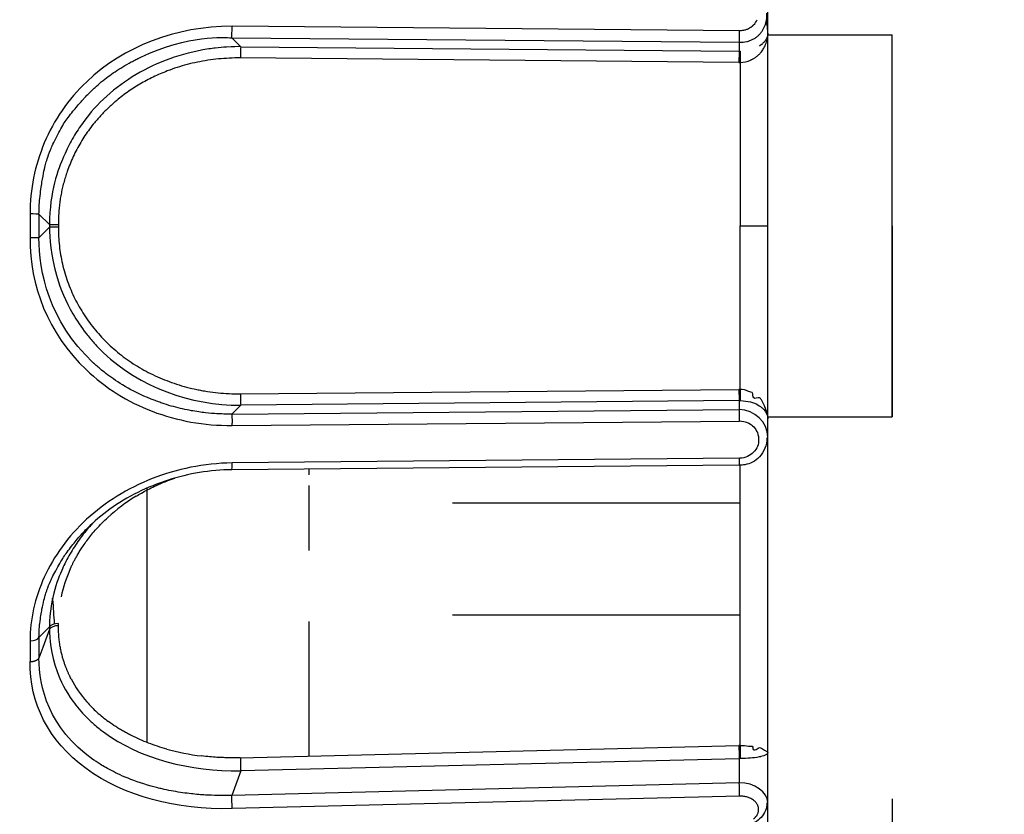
# Model space of a CAD drawing. Extents: x 0 to 283, y 0 to 196.
# Tile 9 of 30: x 141.49 to 146.64, y 112.03 to 116.19. Entities that reach past the tile are written whole.
import ezdxf

# ---------------------------------------------------------------- set-up
doc = ezdxf.new("R2010")
doc.units = 0
doc.layers.get('DEFPOINTS').update_dxf_attribs({"linetype": 'CONTINUOUS'})
for name, color, linetype in [('DIM', 7, 'CONTINUOUS'), ('TANGENT EDGES', 7, 'CONTINUOUS'), ('VISIBLE', 255, 'CONTINUOUS')]:
    doc.layers.add(name, color=color, linetype=linetype)
doc.styles.add('SANSSERIF', font='sanss___.ttf')
doc.dimstyles.new('ISO-25$0', dxfattribs={"dimtxt": 2.5, "dimasz": 2.5, "dimexe": 1.25, "dimexo": 1, "dimgap": 0.6, "dimtad": 1, "dimdec": 1, "dimzin": 9, "dimdsep": 46, "dimtxsty": 'SANSSERIF', "dimcen": 0.75, "dimadec": 1, "dimazin": 0, "dimtfac": 1, "dimtdec": 1, "dimtmove": 0, "dimatfit": 3, "dimfxl": 1, "dimarcsym": 0})

# ---------------------------------------------------------------- blocks, each defined once
blk = doc.blocks.new('*D10')
at = {"layer": 'DEFPOINTS', "color": 0, "transparency": 16777216}
for p in [(146.0551, 114.1131), (134.5551, 94.2131), (134.5551, 73.9152)]:
    blk.add_point(p, dxfattribs=at)
at = {"layer": 'DIM', "color": 0, "lineweight": -2, "transparency": 16777216}
for p, q in [((146.0551, 112.1131), (146.0551, 71.4152)), ((134.5551, 92.2131), (134.5551, 71.4152)), ((129.5551, 73.9152), (124.5551, 73.9152)), ((146.0551, 73.9152), (134.5551, 73.9152)), ((151.0551, 73.9152), (156.0551, 73.9152))]:
    blk.add_line(p, q, dxfattribs=at)
at = {"layer": 'DIM', "color": 0, "transparency": 16777216}
for points in [[(129.5551, 74.7485), (129.5551, 73.0819), (134.5551, 73.9152)], [(151.0551, 74.7485), (151.0551, 73.0819), (146.0551, 73.9152)]]:
    blk.add_solid(points, dxfattribs=at)
at = {"layer": 'DIM', "color": 0, "transparency": 16777216, "insert": (140.3051, 77.6941), "char_height": 5, "attachment_point": 5, "style": 'SANSSERIF'}
blk.add_mtext('23', dxfattribs=at)

msp = doc.modelspace()

# ---------------------------------------------------------------- linework, layer by layer
at = {"layer": 'DIM'}
for p, q in [((146.0551, 114.1131), (146.0551, 116.1131)), ((146.0551, 115.1131), (146.0551, 114.1131))]:
    msp.add_line(p, q, dxfattribs=at)
at = {"layer": 'TANGENT EDGES'}
for p, q in [((145.2568, 116.1346), (142.601, 116.1581)), ((142.5993, 116.0982), (142.646, 116.0515)), ((142.5993, 116.0982), (145.2551, 116.0742)), ((142.646, 116.0515), (145.2551, 116.0279)), ((145.2534, 115.969), (142.6442, 115.9926)), ((145.2603, 115.9691), (145.2603, 115.1131)), ((141.5904, 115.1753), (141.6455, 115.1201)), ((141.6455, 115.1201), (141.6455, 115.106)), ((141.6921, 115.12), (141.6921, 115.1061)), ((145.2603, 115.1131), (145.4051, 115.1131)), ((145.2603, 114.257), (145.2603, 115.1131)), ((141.5904, 115.0509), (141.6103, 115.0708)), ((141.6103, 115.0708), (141.6455, 115.106)), ((142.6442, 114.2335), (145.2534, 114.2571)), ((145.2603, 114.257), (145.2534, 114.2571)), ((145.2551, 114.1982), (142.646, 114.1746)), ((145.2551, 114.1982), (145.2551, 114.152)), ((145.2603, 114.1982), (145.2551, 114.1982)), ((142.646, 114.1746), (142.5993, 114.128)), ((142.5993, 114.128), (145.2551, 114.152)), ((142.5993, 114.128), (142.601, 114.0797)), ((142.601, 114.0681), (145.2568, 114.0916)), ((145.2568, 113.8967), (142.601, 113.8722)), ((143.7551, 113.0769), (145.2603, 113.0769)), ((141.6455, 113.0138), (141.5904, 112.9586)), ((141.6455, 113.0016), (141.6103, 112.9055)), ((141.6455, 113.0138), (141.6455, 113.0016)), ((141.6103, 112.9055), (141.5904, 112.8509)), ((145.2551, 112.3239), (142.646, 112.2594)), ((145.2603, 112.324), (145.2551, 112.3239)), ((145.2551, 112.3239), (145.2551, 112.1975)), ((142.646, 112.2594), (142.5993, 112.1319)), ((145.2551, 112.1975), (142.5993, 112.1319)), ((145.2568, 112.1274), (142.601, 112.0622))]:
    msp.add_line(p, q, dxfattribs=at)
for centre, major_axis, ratio, start_param, end_param in [((142.5993, 116.1465), (-0.0005, -0.05), 0.033713, 0.261954, 1.804336), ((142.646, 116.0032), (-0.0005, -0.05), 0.033749, -2.879622, -1.356746), ((145.2551, 115.9796), (0.0005, 0.05), 0.03375, 0.261952, 1.784147), ((141.5421, 115.175), (0.05, 0.0001), 0.009768, 0.261768, 1.53674), ((142.681, 115.1131), (0, -4.2143), 0.258819, -1.585559, -1.556034), ((141.6938, 115.1201), (-0.05, 0), 0.001847, 0.2618, 1.535863), ((141.6938, 115.106), (-0.05, 0), 0.001788, -1.535855, -0.261768), ((145.2551, 114.2465), (-0.0005, 0.05), 0.03375, 1.357622, 2.879641), ((145.2621, 114.2465), (-0.0013, -0.05), 0.041115, -1.782722, -0.261863), ((142.646, 114.223), (0.0005, -0.05), 0.033749, -1.570445, -0.262227), ((145.2551, 114.1037), (0.0005, -0.05), 0.033719, 1.326727, 2.879641), ((145.2551, 113.9105), (0.0005, -0.05), 0.033719, 0.000829, 1.290962), ((142.5993, 113.8865), (0.0005, -0.05), 0.033719, 0.000001, 1.280432), ((141.6938, 112.9951), (-0.05, 0), 0.501534, -1.5362, -0.262122), ((141.5421, 112.9642), (0.05, 0.0009), 0.480637, 4.737402, 6.012855), ((142.681, 114.9399), (-0.5596, -4.177), 0.224144, -1.04682, -1.017295), ((145.2551, 112.3593), (-0.0012, 0.05), 0.024706, 0.83334, 2.355889), ((145.2621, 112.3594), (-0.0001, -0.05), 0.048157, -2.306592, -0.785641), ((142.646, 112.2948), (0.0012, -0.05), 0.024708, -2.308142, -0.785517), ((145.2551, 112.1621), (0.0012, -0.05), 0.024684, 0.802976, 2.35589)]:
    msp.add_ellipse(centre, major_axis=major_axis, ratio=ratio, start_param=start_param, end_param=end_param, dxfattribs=at)
for points, knots in [([(141.7741, 115.72), (141.7815, 115.7289), (141.7893, 115.7383), (141.8021, 115.7532), (141.8065, 115.7583), (141.8157, 115.7687), (141.8248, 115.7787), (141.8268, 115.7809), (141.8321, 115.7868), (141.8464, 115.8018), (141.8522, 115.8078), (141.8663, 115.8216), (141.8791, 115.8337), (141.9032, 115.8558), (141.9294, 115.8775), (141.9753, 115.9116), (142.0008, 115.929), (142.0432, 115.9547), (142.0581, 115.9632), (142.0815, 115.9757), (142.0895, 115.9799), (142.1058, 115.9881), (142.1067, 115.9886), (142.3783, 116.116), (142.5555, 116.0988), (142.5993, 116.0982)], [0.4375, 0.4375, 0.4375, 0.4375, 0.46875, 0.46875, 0.484375, 0.484375, 0.5, 0.5, 0.53125, 0.53125, 0.546875, 0.546875, 0.5625, 0.5625, 0.625, 0.625, 0.6875, 0.6875, 0.71875, 0.71875, 0.734375, 0.734375, 0.75, 0.75, 1, 1, 1, 1]), ([(142.646, 116.0515), (142.6306, 116.0516), (142.6058, 116.0516), (142.5543, 116.0483), (142.5349, 116.0466), (142.5022, 116.0428), (142.4907, 116.0412), (142.4667, 116.0376), (142.4483, 116.0344), (142.3828, 116.0221), (142.3113, 116.0024), (142.1319, 115.9332), (142.0179, 115.8624), (141.8831, 115.7342), (141.8428, 115.687), (141.7902, 115.6107), (141.7659, 115.5713), (141.7445, 115.5301), (141.731, 115.5024), (141.7219, 115.4821), (141.6913, 115.4102), (141.646, 115.2946), (141.6455, 115.1201)], [0, 0, 0, 0, 0.0625, 0.0625, 0.09375, 0.09375, 0.109375, 0.109375, 0.125, 0.125, 0.25, 0.25, 0.5, 0.5, 0.625, 0.625, 0.6875, 0.71875, 0.71875, 0.75, 0.75, 1, 1, 1, 1]), ([(142.6442, 115.9926), (142.6053, 115.9926), (142.5671, 115.9907), (142.5296, 115.987), (142.5109, 115.9851), (142.4923, 115.9828), (142.4739, 115.98), (142.4556, 115.9772), (142.4373, 115.9739), (142.4193, 115.9702), (142.4013, 115.9665), (142.3834, 115.9623), (142.3658, 115.9577), (142.3481, 115.9531), (142.3306, 115.9479), (142.3133, 115.9424), (142.296, 115.9368), (142.2788, 115.9308), (142.2619, 115.9243)], [0, 0, 0, 0, 0.0714286, 0.0714286, 0.0714286, 0.1071429, 0.1071429, 0.1071429, 0.1428571, 0.1428571, 0.1428571, 0.1785714, 0.1785714, 0.1785714, 0.2142857, 0.2142857, 0.2142857, 0.25, 0.25, 0.25, 0.25]), ([(141.6455, 115.106), (141.6456, 115.051), (141.6495, 114.9605), (141.7032, 114.7848), (141.7294, 114.7198), (141.7879, 114.6185), (141.8106, 114.5842), (141.8502, 114.5329), (141.8644, 114.5159), (141.8947, 114.4822), (141.9163, 114.4604), (142.1181, 114.2686), (142.3831, 114.1733), (142.646, 114.1746)], [0, 0, 0, 0, 0.25, 0.25, 0.375, 0.375, 0.4375, 0.4375, 0.46875, 0.46875, 0.5, 0.5, 1, 1, 1, 1]), ([(142.5993, 114.128), (142.583, 114.1277), (142.5571, 114.1276), (142.5043, 114.1307), (142.4843, 114.1323), (142.451, 114.136), (142.4393, 114.1375), (142.4149, 114.141), (142.3965, 114.1441), (142.3581, 114.1511), (142.3267, 114.1581), (142.2788, 114.1712), (142.2546, 114.1784), (142.2303, 114.1866), (142.214, 114.1923), (142.2114, 114.1931), (142.0878, 114.2398), (142.0109, 114.289), (141.9334, 114.3456), (141.9138, 114.3618), (141.8926, 114.3801), (141.8868, 114.3853), (141.8801, 114.3914), (141.8782, 114.3932), (141.875, 114.3961), (141.8799, 114.3915), (141.6413, 114.615), (141.5903, 114.8772), (141.5904, 115.0509)], [0, 0, 0, 0, 0.0625, 0.0625, 0.09375, 0.09375, 0.109375, 0.109375, 0.125, 0.125, 0.1875, 0.1875, 0.21875, 0.234375, 0.234375, 0.25, 0.25, 0.375, 0.375, 0.4375, 0.4375, 0.46875, 0.46875, 0.484375, 0.484375, 0.5, 0.5, 1, 1, 1, 1]), ([(142.2593, 114.3029), (142.2762, 114.2964), (142.2932, 114.2903), (142.3105, 114.2847), (142.3277, 114.2791), (142.3452, 114.274), (142.3629, 114.2693), (142.3806, 114.2646), (142.3985, 114.2604), (142.4166, 114.2566), (142.4248, 114.2549), (142.433, 114.2533), (142.4412, 114.2518)], [0.75, 0.75, 0.75, 0.75, 0.7857143, 0.7857143, 0.7857143, 0.8214286, 0.8214286, 0.8214286, 0.8571429, 0.8571429, 0.8571429, 0.8732162, 0.8732162, 0.8732162, 0.8732162]), ([(141.7741, 113.453), (141.7815, 113.462), (141.7893, 113.4714), (141.8021, 113.4862), (141.8065, 113.4912), (141.8157, 113.5013), (141.8248, 113.511), (141.8267, 113.5131), (141.8318, 113.5185), (141.8409, 113.5277)], [0.43750002, 0.43750002, 0.43750002, 0.43750002, 0.46875, 0.46875, 0.484375, 0.484375, 0.5, 0.5, 0.53043009, 0.53043009, 0.53043009, 0.53043009]), ([(141.6455, 113.0016), (141.6456, 112.9541), (141.6495, 112.8768), (141.7032, 112.7315), (141.7294, 112.6784), (141.7879, 112.597), (141.8106, 112.5696), (141.8502, 112.5291), (141.8644, 112.5157), (141.8947, 112.4892), (141.9163, 112.4723), (142.1181, 112.3236), (142.3831, 112.2559), (142.646, 112.2594)], [0, 0, 0, 0, 0.25, 0.25, 0.375, 0.375, 0.4375, 0.4375, 0.46875, 0.46875, 0.5, 0.5, 1, 1, 1, 1]), ([(141.5437, 112.8328), (141.5439, 112.8328), (141.5441, 112.8328), (141.5444, 112.8328), (141.5445, 112.8328), (141.5447, 112.8328), (141.5448, 112.8328), (141.5449, 112.8328), (141.5451, 112.8328), (141.5452, 112.8327), (141.5455, 112.8327), (141.5458, 112.8327), (141.5461, 112.8327), (141.5465, 112.8327), (141.5468, 112.8327), (141.5472, 112.8327), (141.5475, 112.8327), (141.5479, 112.8327), (141.5483, 112.8327), (141.5487, 112.8327), (141.5491, 112.8327), (141.5496, 112.8327), (141.5504, 112.8328), (141.5514, 112.8328), (141.5524, 112.8329), (141.5534, 112.833), (141.5545, 112.8331), (141.5557, 112.8332), (141.5568, 112.8333), (141.5581, 112.8335), (141.5594, 112.8337), (141.5607, 112.834), (141.562, 112.8342), (141.5634, 112.8345), (141.5648, 112.8349), (141.5663, 112.8352), (141.5678, 112.8357), (141.5692, 112.8361), (141.5707, 112.8366), (141.5723, 112.8372), (141.5738, 112.8377), (141.5753, 112.8384), (141.5767, 112.8391), (141.5782, 112.8398), (141.5796, 112.8406), (141.581, 112.8415), (141.5824, 112.8423), (141.5837, 112.8433), (141.5848, 112.8443), (141.5872, 112.8462), (141.5891, 112.8485), (141.5904, 112.8509)], [0, 0, 0, 0, 0.035714, 0.035714, 0.035714, 0.053571, 0.053571, 0.053571, 0.071429, 0.071429, 0.071429, 0.107143, 0.107143, 0.107143, 0.142857, 0.142857, 0.142857, 0.178571, 0.178571, 0.178571, 0.214286, 0.214286, 0.214286, 0.285714, 0.285714, 0.285714, 0.357143, 0.357143, 0.357143, 0.428571, 0.428571, 0.428571, 0.5, 0.5, 0.5, 0.571429, 0.571429, 0.571429, 0.642857, 0.642857, 0.642857, 0.714286, 0.714286, 0.714286, 0.785714, 0.785714, 0.785714, 0.857143, 0.857143, 0.857143, 1, 1, 1, 1]), ([(142.5993, 112.1319), (142.583, 112.1313), (142.5571, 112.1305), (142.5043, 112.1315), (142.4843, 112.1322), (142.451, 112.1341), (142.4393, 112.135), (142.4149, 112.137), (142.3965, 112.1389), (142.3581, 112.1431), (142.3267, 112.1476), (142.2788, 112.1562), (142.2546, 112.161), (142.2303, 112.1666), (142.214, 112.1705), (142.2114, 112.1711), (142.0878, 112.2032), (142.0109, 112.2389), (141.9334, 112.2808), (141.9138, 112.2929), (141.8926, 112.3066), (141.8868, 112.3105), (141.8801, 112.3151), (141.8782, 112.3164), (141.875, 112.3187), (141.8799, 112.3152), (141.6413, 112.4838), (141.5903, 112.7004), (141.5904, 112.8509)], [0, 0, 0, 0, 0.0625, 0.0625, 0.09375, 0.09375, 0.109375, 0.109375, 0.125, 0.125, 0.1875, 0.1875, 0.21875, 0.234375, 0.234375, 0.25, 0.25, 0.375, 0.375, 0.4375, 0.4375, 0.46875, 0.46875, 0.484375, 0.484375, 0.5, 0.5, 1, 1, 1, 1]), ([(142.601, 112.0622), (142.3076, 112.056), (142.0377, 112.126), (141.637, 112.4172), (141.5426, 112.6164), (141.5437, 112.8328)], [-1, -1, -1, -1, -0.5, -0.5, 0, 0, 0, 0])]:
    msp.add_open_spline(points, degree=3, knots=knots, dxfattribs=at)
for points in [[(141.8374, 114.3606), (141.9374, 114.2652), (142.0547, 114.1918), (142.1837, 114.1424)], [(142.1837, 114.1424), (142.313, 114.0929), (142.4541, 114.0675), (142.601, 114.0681)]]:
    msp.add_open_spline(points, degree=3, dxfattribs=at)
at = {"layer": 'VISIBLE'}
for p, q in [((145.4051, 116.1223), (145.4051, 117.8702)), ((145.4001, 116.1764), (145.3974, 116.189)), ((145.4028, 116.1589), (145.4001, 116.1764)), ((145.4051, 116.1223), (145.4028, 116.1589)), ((145.4051, 115.1131), (145.4051, 116.1223)), ((145.4051, 116.1131), (146.0551, 116.1131)), ((145.2551, 116.0742), (145.2551, 116.0279)), ((145.2551, 116.0279), (145.2603, 116.0279)), ((145.2534, 115.969), (145.2603, 115.9691)), ((141.5438, 115.1755), (141.5437, 115.1131)), ((141.5437, 115.1131), (141.5437, 115.051)), ((145.4051, 114.1039), (145.4051, 115.1131)), ((141.5904, 115.0509), (141.5437, 115.051)), ((145.31, 114.245), (145.3039, 114.2468)), ((145.3164, 114.2435), (145.31, 114.245)), ((145.3269, 114.2237), (145.3255, 114.2345)), ((145.3534, 114.2134), (145.3432, 114.2107)), ((145.3613, 114.2132), (145.3534, 114.2134)), ((145.3868, 114.171), (145.3711, 114.2022)), ((145.4001, 114.1384), (145.3868, 114.171)), ((145.4051, 114.1131), (146.0551, 114.1131)), ((145.4051, 114.0078), (145.4051, 114.1039)), ((145.405, 114.0029), (145.4051, 114.0078)), ((145.4051, 112.3559), (145.4051, 114.0078)), ((145.2556, 113.8605), (142.5998, 113.8365)), ((142.5998, 113.8365), (142.5998, 113.8365)), ((143.0051, 113.8093), (143.0051, 113.8401)), ((145.2556, 113.8605), (145.2556, 113.8605)), ((145.2603, 112.3929), (145.2603, 113.8606)), ((142.2654, 113.7799), (142.3015, 113.793)), ((142.1551, 113.7403), (142.1551, 113.1408)), ((143.0051, 113.413), (143.0051, 113.7546)), ((143.7551, 113.6631), (145.2603, 113.6631)), ((141.8409, 113.5277), (141.8421, 113.529)), ((143.0051, 113.4129), (143.0051, 113.4129)), ((141.6618, 113.1587), (141.6615, 113.1644)), ((142.1551, 113.1408), (142.1551, 112.4089)), ((141.6921, 113.0202), (141.6921, 113.0322)), ((143.0051, 112.3373), (143.0051, 113.0424)), ((141.5438, 112.9402), (141.5437, 112.8328)), ((142.6442, 112.3284), (145.2534, 112.3929)), ((145.2603, 112.3929), (145.2534, 112.3929)), ((145.3039, 112.3893), (145.31, 112.3891)), ((145.31, 112.3891), (145.3164, 112.3894)), ((145.3255, 112.3848), (145.3269, 112.3769)), ((145.3534, 112.3786), (145.3613, 112.3822)), ((145.3613, 112.3822), (145.3711, 112.3797)), ((145.3432, 112.3725), (145.3534, 112.3786)), ((145.3711, 112.3797), (145.3868, 112.3684)), ((145.3868, 112.3684), (145.4001, 112.3615)), ((145.4001, 112.3615), (145.4028, 112.3596)), ((145.4028, 112.3596), (145.4051, 112.3559)), ((145.4051, 112.0933), (145.4051, 112.3559)), ((145.4051, 112.0924), (145.4051, 112.0933)), ((145.4051, 111.3467), (145.4051, 112.0933))]:
    msp.add_line(p, q, dxfattribs=at)
for centre, major_axis, ratio, start_param, end_param in [((145.26, 116.2284), (0.0949, -0.0124), 0.964403, -0.616791, -0.261255), ((145.2551, 116.1225), (-0.0005, -0.05), 0.033719, 0.261952, 1.814871), ((145.2621, 115.9797), (0.0013, -0.05), 0.041115, -2.87973, -1.358874), ((145.2548, 116.0365), (0.1023, -0.0003), 0.659077, -1.514211, -0.960903), ((142.646, 114.2229), (-0.0004, 0.0498), 0.033776, 1.356058, 1.56945), ((142.5994, 114.0797), (0.0004, -0.0483), 0.033726, 1.328304, 1.57013), ((142.5994, 112.9939), (-0.9193, -0.1904), 0.906749, -1.191245, -0.991021), ((142.5345, 113.1126), (-0.7931, -0.3367), 0.85255, -0.736035, -0.539599), ((141.6961, 115.1105), (0.1347, -3.4913), 0.037761, -0.979015, -0.933609), ((141.6938, 113.0073), (-0.05, 0), 0.49845, -1.535554, -0.261459), ((142.5225, 113.0921), (-0.8043, -0.2524), 0.840976, 0.148219, 0.353836), ((142.5212, 113.0723), (-0.8107, -0.2027), 0.834388, 0.402305, 0.505474), ((142.5233, 113.0688), (-0.8154, -0.1896), 0.831621, 0.51972, 0.571707), ((142.5531, 113.0863), (-0.8584, -0.1785), 0.826784, 0.591605, 0.642032), ((142.6338, 113.0992), (-1.0044, -0.0677), 0.76413, 1.137595, 1.326419), ((142.5993, 112.0966), (0.0012, -0.0499), 0.024729, 1.569292, 2.358447), ((142.6001, 112.0884), (-0.0007, 0.0343), 0.017401, 3.841593, 4.950658)]:
    msp.add_ellipse(centre, major_axis=major_axis, ratio=ratio, start_param=start_param, end_param=end_param, dxfattribs=at)
for points, knots in [([(145.2551, 116.0742), (145.2691, 116.0742), (145.2822, 116.0756), (145.2942, 116.0783), (145.3002, 116.0797), (145.3059, 116.0814), (145.3114, 116.0834), (145.3141, 116.0844), (145.3168, 116.0855), (145.3194, 116.0867), (145.3221, 116.0878), (145.3246, 116.089), (145.3271, 116.0903), (145.3321, 116.0929), (145.3368, 116.0958), (145.3413, 116.0989), (145.3458, 116.102), (145.35, 116.1053), (145.354, 116.1089), (145.3579, 116.1125), (145.3616, 116.1162), (145.3651, 116.1202), (145.3686, 116.1242), (145.3718, 116.1284), (145.3747, 116.1327), (145.3777, 116.137), (145.3804, 116.1415), (145.3828, 116.1461), (145.3852, 116.1507), (145.3874, 116.1555), (145.3893, 116.1604), (145.3913, 116.1652), (145.3929, 116.1702), (145.3944, 116.1752), (145.3958, 116.1803), (145.3969, 116.1854), (145.3978, 116.1906), (145.3987, 116.1958), (145.3994, 116.201), (145.3998, 116.2063), (145.4, 116.2089), (145.4001, 116.2115), (145.4002, 116.2142), (145.4003, 116.2168), (145.4003, 116.2194), (145.4002, 116.2221), (145.4002, 116.2227), (145.4002, 116.2235), (145.4002, 116.2242), (145.4001, 116.2248), (145.4001, 116.2255), (145.4001, 116.2262)], [0, 0, 0, 0, 0.0714286, 0.0714286, 0.0714286, 0.1071429, 0.1071429, 0.1071429, 0.125, 0.125, 0.125, 0.1428571, 0.1428571, 0.1428571, 0.1785714, 0.1785714, 0.1785714, 0.2142857, 0.2142857, 0.2142857, 0.25, 0.25, 0.25, 0.2857143, 0.2857143, 0.2857143, 0.3214286, 0.3214286, 0.3214286, 0.3571429, 0.3571429, 0.3571429, 0.3928571, 0.3928571, 0.3928571, 0.4285714, 0.4285714, 0.4285714, 0.4642857, 0.4642857, 0.4642857, 0.4821429, 0.4821429, 0.4821429, 0.5, 0.5, 0.5, 0.5089286, 0.5089286, 0.5089286, 0.516901, 0.516901, 0.516901, 0.516901]), ([(145.3305, 116.1653), (145.3299, 116.1648), (145.3293, 116.1642), (145.3287, 116.1635), (145.3284, 116.1632), (145.328, 116.1629), (145.3277, 116.1625), (145.3273, 116.1622), (145.327, 116.1618), (145.3266, 116.1615), (145.3258, 116.1607), (145.325, 116.16), (145.3241, 116.1591), (145.3232, 116.1583), (145.3222, 116.1575), (145.3212, 116.1566), (145.3202, 116.1558), (145.3191, 116.1549), (145.3179, 116.1539), (145.3167, 116.153), (145.3154, 116.1521), (145.314, 116.1511), (145.3112, 116.1492), (145.3076, 116.147), (145.3033, 116.1448), (145.3011, 116.1438), (145.2989, 116.1428), (145.2966, 116.1418), (145.2943, 116.1409), (145.2919, 116.1401), (145.2895, 116.1393), (145.2871, 116.1386), (145.2845, 116.1379), (145.282, 116.1373), (145.2794, 116.1367), (145.2767, 116.1362), (145.274, 116.1358), (145.2713, 116.1354), (145.2685, 116.1351), (145.2657, 116.1349), (145.2628, 116.1347), (145.2598, 116.1346), (145.2568, 116.1346)], [-0.25, -0.25, -0.25, -0.25, -0.2321429, -0.2321429, -0.2321429, -0.2232143, -0.2232143, -0.2232143, -0.2142857, -0.2142857, -0.2142857, -0.1964286, -0.1964286, -0.1964286, -0.1785714, -0.1785714, -0.1785714, -0.1607143, -0.1607143, -0.1607143, -0.1428571, -0.1428571, -0.1428571, -0.1071429, -0.1071429, -0.1071429, -0.0892857, -0.0892857, -0.0892857, -0.0714286, -0.0714286, -0.0714286, -0.0535714, -0.0535714, -0.0535714, -0.0357143, -0.0357143, -0.0357143, -0.0178571, -0.0178571, -0.0178571, 0, 0, 0, 0]), ([(145.3132, 115.981), (145.3136, 115.9812), (145.3141, 115.9814), (145.3146, 115.9816), (145.315, 115.9818), (145.3155, 115.9821), (145.3161, 115.9823), (145.3166, 115.9826), (145.3172, 115.9828), (145.3178, 115.9831), (145.3184, 115.9834), (145.319, 115.9837), (145.3196, 115.984), (145.3209, 115.9846), (145.3223, 115.9853), (145.3238, 115.986), (145.3253, 115.9868), (145.3269, 115.9876), (145.3285, 115.9886), (145.3302, 115.9895), (145.3319, 115.9905), (145.3337, 115.9916), (145.3356, 115.9927), (145.3374, 115.994), (145.3394, 115.9953), (145.3413, 115.9966), (145.3433, 115.998), (145.3454, 115.9996), (145.3474, 116.0011), (145.3495, 116.0028), (145.3516, 116.0046), (145.3538, 116.0064), (145.3559, 116.0083), (145.3581, 116.0104), (145.3602, 116.0125), (145.3612, 116.0135), (145.3622, 116.0145), (145.3642, 116.0166), (145.3662, 116.0189), (145.3683, 116.0214), (145.3704, 116.0239), (145.3725, 116.0266), (145.3747, 116.0296), (145.3768, 116.0325), (145.3789, 116.0357), (145.381, 116.0391), (145.3831, 116.0425), (145.3852, 116.0462), (145.3872, 116.0501), (145.3891, 116.054), (145.3911, 116.0581), (145.3928, 116.0624), (145.3946, 116.0667), (145.3963, 116.0713), (145.3977, 116.076), (145.3992, 116.0808), (145.4005, 116.0857), (145.4016, 116.0908), (145.4027, 116.0958), (145.4036, 116.101), (145.4042, 116.1063), (145.4048, 116.1116), (145.4051, 116.1169), (145.4051, 116.1223)], [0.25, 0.25, 0.25, 0.25, 0.2633929, 0.2633929, 0.2633929, 0.2767857, 0.2767857, 0.2767857, 0.2901786, 0.2901786, 0.2901786, 0.3035714, 0.3035714, 0.3035714, 0.3303571, 0.3303571, 0.3303571, 0.3571429, 0.3571429, 0.3571429, 0.3839286, 0.3839286, 0.3839286, 0.4107143, 0.4107143, 0.4107143, 0.4375, 0.4375, 0.4375, 0.4642857, 0.4642857, 0.4642857, 0.4910714, 0.4910714, 0.4910714, 0.5178571, 0.5178571, 0.5178571, 0.5714286, 0.5714286, 0.5714286, 0.625, 0.625, 0.625, 0.6785714, 0.6785714, 0.6785714, 0.7321429, 0.7321429, 0.7321429, 0.7857143, 0.7857143, 0.7857143, 0.8392857, 0.8392857, 0.8392857, 0.8928571, 0.8928571, 0.8928571, 0.9464286, 0.9464286, 0.9464286, 1, 1, 1, 1]), ([(145.4051, 116.1223), (145.4051, 116.1168), (145.4042, 116.1113), (145.4026, 116.1061), (145.4018, 116.1035), (145.4009, 116.101), (145.3998, 116.0985), (145.3987, 116.096), (145.3976, 116.0937), (145.3963, 116.0914), (145.395, 116.0891), (145.3937, 116.087), (145.3923, 116.0849), (145.3909, 116.0828), (145.3894, 116.0809), (145.3879, 116.079), (145.3864, 116.0772), (145.3849, 116.0754), (145.3834, 116.0738), (145.3819, 116.0722), (145.3804, 116.0706), (145.379, 116.0692), (145.3775, 116.0678), (145.3761, 116.0665), (145.3747, 116.0653), (145.3733, 116.0641), (145.372, 116.063), (145.3707, 116.0621), (145.3695, 116.0611), (145.3683, 116.0602), (145.3672, 116.0594), (145.3661, 116.0586), (145.3651, 116.0579), (145.3643, 116.0572), (145.3638, 116.0569), (145.3634, 116.0566), (145.363, 116.0564), (145.3626, 116.0561), (145.3623, 116.0559), (145.3619, 116.0556), (145.3618, 116.0555), (145.3616, 116.0554), (145.3614, 116.0553), (145.3613, 116.0552), (145.3611, 116.0551), (145.361, 116.055), (145.3607, 116.0549), (145.3605, 116.0547), (145.3603, 116.0546)], [-1, -1, -1, -1, -0.9285714, -0.9285714, -0.9285714, -0.8928571, -0.8928571, -0.8928571, -0.8571429, -0.8571429, -0.8571429, -0.8214286, -0.8214286, -0.8214286, -0.7857143, -0.7857143, -0.7857143, -0.75, -0.75, -0.75, -0.7142857, -0.7142857, -0.7142857, -0.6785714, -0.6785714, -0.6785714, -0.6428571, -0.6428571, -0.6428571, -0.6071429, -0.6071429, -0.6071429, -0.5714286, -0.5714286, -0.5714286, -0.5535714, -0.5535714, -0.5535714, -0.5357143, -0.5357143, -0.5357143, -0.5267857, -0.5267857, -0.5267857, -0.5178571, -0.5178571, -0.5178571, -0.5, -0.5, -0.5, -0.5]), ([(142.2619, 115.9243), (142.2367, 115.9146), (142.2121, 115.904), (142.1881, 115.8925), (142.1762, 115.8867), (142.1644, 115.8807), (142.1527, 115.8745), (142.1411, 115.8682), (142.1296, 115.8618), (142.1182, 115.8551), (142.1069, 115.8484), (142.0957, 115.8415), (142.0847, 115.8343), (142.0737, 115.8272), (142.0628, 115.8198), (142.0521, 115.8121), (142.0414, 115.8045), (142.0309, 115.7966), (142.0205, 115.7885), (142.0101, 115.7805), (141.9999, 115.7721), (141.9898, 115.7635), (141.9848, 115.7593), (141.9798, 115.7549), (141.9749, 115.7505), (141.9699, 115.7461), (141.965, 115.7417), (141.9601, 115.7371), (141.9553, 115.7326), (141.9504, 115.728), (141.9453, 115.7231), (141.9427, 115.7206), (141.9402, 115.7181), (141.9377, 115.7156), (141.9352, 115.7131), (141.9327, 115.7106), (141.9302, 115.708), (141.9252, 115.703), (141.9203, 115.6979), (141.9155, 115.6927), (141.9107, 115.6876), (141.906, 115.6824), (141.9013, 115.6771), (141.8966, 115.6719), (141.892, 115.6665), (141.8875, 115.6612), (141.883, 115.6558), (141.8786, 115.6504), (141.8742, 115.645), (141.8654, 115.6341), (141.857, 115.623), (141.8489, 115.6117), (141.8407, 115.6004), (141.8329, 115.5889), (141.8253, 115.5771), (141.8178, 115.5654), (141.8105, 115.5535), (141.8036, 115.5415), (141.7966, 115.5294), (141.7899, 115.5171), (141.7836, 115.5046), (141.7772, 115.4921), (141.7712, 115.4794), (141.7654, 115.4665), (141.7596, 115.4536), (141.7542, 115.4405), (141.749, 115.4272), (141.7438, 115.4139), (141.739, 115.4004), (141.7356, 115.3905), (141.7323, 115.3807), (141.7291, 115.3708), (141.7262, 115.3609), (141.7232, 115.351), (141.7205, 115.3411), (141.7179, 115.3312), (141.7153, 115.3213), (141.7129, 115.3113), (141.7107, 115.3013), (141.7086, 115.2914), (141.7066, 115.2814), (141.7048, 115.2714), (141.703, 115.2614), (141.7013, 115.2514), (141.6999, 115.2413), (141.6985, 115.2313), (141.6973, 115.2212), (141.6962, 115.2112), (141.6952, 115.2011), (141.6943, 115.191), (141.6937, 115.1809), (141.6924, 115.1607), (141.6918, 115.1404), (141.6921, 115.12)], [0.25, 0.25, 0.25, 0.25, 0.3035714, 0.3035714, 0.3035714, 0.3303571, 0.3303571, 0.3303571, 0.3571429, 0.3571429, 0.3571429, 0.3839286, 0.3839286, 0.3839286, 0.4107143, 0.4107143, 0.4107143, 0.4375, 0.4375, 0.4375, 0.4642857, 0.4642857, 0.4642857, 0.4776786, 0.4776786, 0.4776786, 0.4910714, 0.4910714, 0.4910714, 0.5044643, 0.5044643, 0.5044643, 0.5111607, 0.5111607, 0.5111607, 0.5178571, 0.5178571, 0.5178571, 0.53125, 0.53125, 0.53125, 0.5446429, 0.5446429, 0.5446429, 0.5580357, 0.5580357, 0.5580357, 0.5714286, 0.5714286, 0.5714286, 0.5982143, 0.5982143, 0.5982143, 0.625, 0.625, 0.625, 0.6517857, 0.6517857, 0.6517857, 0.6785714, 0.6785714, 0.6785714, 0.7053571, 0.7053571, 0.7053571, 0.7321429, 0.7321429, 0.7321429, 0.7589286, 0.7589286, 0.7589286, 0.7857143, 0.7857143, 0.7857143, 0.8125, 0.8125, 0.8125, 0.8392857, 0.8392857, 0.8392857, 0.8660714, 0.8660714, 0.8660714, 0.8928571, 0.8928571, 0.8928571, 0.9196429, 0.9196429, 0.9196429, 0.9464286, 0.9464286, 0.9464286, 1, 1, 1, 1]), ([(141.6267, 115.4412), (141.6291, 115.4498), (141.6324, 115.4606), (141.6413, 115.4866), (141.6511, 115.5118), (141.654, 115.5188)], [0.18750003, 0.18750003, 0.18750003, 0.18750003, 0.21875, 0.21875, 0.25000002, 0.25000002, 0.25000002, 0.25000002]), ([(141.5962, 115.2691), (141.5962, 115.2698), (141.5963, 115.2705), (141.598, 115.2864), (141.5999, 115.3012), (141.6041, 115.3301), (141.6047, 115.3344), (141.6087, 115.3578)], [0.06098538, 0.06098538, 0.06098538, 0.06098538, 0.0625, 0.0625, 0.09375, 0.09375, 0.125, 0.125, 0.125, 0.125]), ([(141.6921, 115.1061), (141.692, 115.0898), (141.6924, 115.0735), (141.6932, 115.0573), (141.6941, 115.0412), (141.6954, 115.0251), (141.6972, 115.0091), (141.6989, 114.9931), (141.7012, 114.9772), (141.7039, 114.9614), (141.7066, 114.9456), (141.7097, 114.9298), (141.7133, 114.9142), (141.7169, 114.8986), (141.721, 114.883), (141.7256, 114.8676), (141.7301, 114.8521), (141.7351, 114.8367), (141.7406, 114.8215), (141.746, 114.8062), (141.752, 114.791), (141.7583, 114.776)], [0, 0, 0, 0, 0.0357143, 0.0357143, 0.0357143, 0.0714286, 0.0714286, 0.0714286, 0.1071429, 0.1071429, 0.1071429, 0.1428571, 0.1428571, 0.1428571, 0.1785714, 0.1785714, 0.1785714, 0.2142857, 0.2142857, 0.2142857, 0.25, 0.25, 0.25, 0.25]), ([(141.7583, 114.776), (141.7647, 114.761), (141.7715, 114.7462), (141.7787, 114.7316), (141.7859, 114.7171), (141.7935, 114.7027), (141.8016, 114.6886), (141.8096, 114.6746), (141.8181, 114.6607), (141.827, 114.6471), (141.8359, 114.6334), (141.8452, 114.62), (141.855, 114.6069), (141.8647, 114.5937), (141.8749, 114.5808), (141.8855, 114.5681), (141.8961, 114.5554), (141.9071, 114.5429), (141.9185, 114.5307), (141.9299, 114.5184), (141.9418, 114.5064), (141.9541, 114.4947)], [0.25, 0.25, 0.25, 0.25, 0.2857143, 0.2857143, 0.2857143, 0.3214286, 0.3214286, 0.3214286, 0.3571429, 0.3571429, 0.3571429, 0.3928571, 0.3928571, 0.3928571, 0.4285714, 0.4285714, 0.4285714, 0.4642857, 0.4642857, 0.4642857, 0.5, 0.5, 0.5, 0.5]), ([(141.9541, 114.4947), (141.9664, 114.4829), (141.979, 114.4715), (141.9919, 114.4604), (142.0049, 114.4494), (142.0181, 114.4388), (142.0317, 114.4285), (142.0453, 114.4183), (142.0592, 114.4084), (142.0734, 114.3989), (142.0876, 114.3894), (142.1021, 114.3802), (142.117, 114.3715), (142.1318, 114.3627), (142.147, 114.3544), (142.1625, 114.3464), (142.178, 114.3384), (142.1938, 114.3308), (142.21, 114.3235), (142.2261, 114.3163), (142.2425, 114.3094), (142.2593, 114.3029)], [0.5, 0.5, 0.5, 0.5, 0.5357143, 0.5357143, 0.5357143, 0.5714286, 0.5714286, 0.5714286, 0.6071429, 0.6071429, 0.6071429, 0.6428571, 0.6428571, 0.6428571, 0.6785714, 0.6785714, 0.6785714, 0.7142857, 0.7142857, 0.7142857, 0.75, 0.75, 0.75, 0.75]), ([(142.4412, 114.2518), (142.4513, 114.25), (142.4614, 114.2483), (142.4716, 114.2467), (142.4902, 114.2439), (142.5089, 114.2415), (142.5279, 114.2396), (142.5658, 114.2357), (142.6046, 114.2337), (142.6442, 114.2335)], [0.8732162, 0.8732162, 0.8732162, 0.8732162, 0.8928571, 0.8928571, 0.8928571, 0.9285714, 0.9285714, 0.9285714, 1, 1, 1, 1]), ([(145.2603, 114.1982), (145.2803, 114.1978), (145.2978, 114.1954), (145.3286, 114.1878), (145.341, 114.1841), (145.3651, 114.1685), (145.3621, 114.1704), (145.3651, 114.1684), (145.3668, 114.1671), (145.373, 114.1624), (145.3781, 114.1581), (145.3939, 114.141), (145.4051, 114.1231), (145.4051, 114.1039)], [-1, -1, -1, -1, -0.75, -0.75, -0.5, -0.5, -0.4375, -0.4375, -0.375, -0.375, -0.25, -0.25, 0, 0, 0, 0]), ([(145.4051, 114.1039), (145.4051, 114.1135), (145.404, 114.1213), (145.4017, 114.1329), (145.4017, 114.1332), (145.4001, 114.1384)], [0, 0, 0, 0, 0.0625, 0.0625, 0.125, 0.125, 0.125, 0.125]), ([(145.2568, 114.0916), (145.2575, 114.0916), (145.2726, 114.0932), (145.3144, 114.0776), (145.3168, 114.0736), (145.3248, 114.0664)], [-1, -1, -1, -1, -0.875, -0.875, -0.7500264, -0.7500264, -0.7500264, -0.7500264]), ([(145.3248, 114.0664), (145.3248, 114.0664), (145.3248, 114.0664), (145.3407, 114.0519), (145.355, 114.0313), (145.3563, 113.9989)], [-0.7500264, -0.7500264, -0.7500264, -0.7500264, -0.75, -0.75, -0.5000049, -0.5000049, -0.5000049, -0.5000049]), ([(145.4002, 114.0031), (145.3996, 113.9848), (145.3961, 113.9664), (145.383, 113.9328), (145.3734, 113.917), (145.3507, 113.8927), (145.3379, 113.8831), (145.3115, 113.8698), (145.2978, 113.8654), (145.2745, 113.8614), (145.265, 113.8606), (145.2556, 113.8605)], [0, 0, 0, 0, 0.01113127, 0.01113127, 0.02192725, 0.02192725, 0.03123131, 0.03123131, 0.03969388, 0.03969388, 0.04538227, 0.04538227, 0.04538227, 0.04538227]), ([(145.3563, 113.9989), (145.3576, 113.9665), (145.3482, 113.9474), (145.3305, 113.9288), (145.3304, 113.9288), (145.3304, 113.9288)], [-0.5000049, -0.5000049, -0.5000049, -0.5000049, -0.25, -0.25, -0.2499715, -0.2499715, -0.2499715, -0.2499715]), ([(142.5998, 113.8365), (142.4873, 113.8354), (142.3735, 113.8166), (142.1576, 113.7476), (142.0527, 113.6958), (141.9186, 113.5995), (141.8785, 113.5656), (141.8421, 113.529)], [0, 0, 0, 0, 0.0675329, 0.0675329, 0.136227, 0.136227, 0.1682685, 0.1682685, 0.1682685, 0.1682685]), ([(142.0984, 113.6976), (142.1166, 113.7088), (142.137, 113.7205), (142.1598, 113.7324), (142.1712, 113.7383), (142.1832, 113.7443), (142.1959, 113.7502), (142.2085, 113.7562), (142.2218, 113.7621), (142.2357, 113.7679), (142.245, 113.7718), (142.2548, 113.7758), (142.2654, 113.7799)], [0.625, 0.625, 0.625, 0.625, 0.6785714, 0.6785714, 0.6785714, 0.7053571, 0.7053571, 0.7053571, 0.7321429, 0.7321429, 0.7321429, 0.75, 0.75, 0.75, 0.75]), ([(141.754, 113.317), (141.7541, 113.3173), (141.7542, 113.3176), (141.7544, 113.3179), (141.7545, 113.3182), (141.7547, 113.3186), (141.7548, 113.319), (141.755, 113.3193), (141.7552, 113.3198), (141.7554, 113.3202), (141.7556, 113.3206), (141.7558, 113.3211), (141.756, 113.3216), (141.7562, 113.3221), (141.7565, 113.3226), (141.7567, 113.3231), (141.757, 113.3237), (141.7572, 113.3242), (141.7575, 113.3248), (141.7581, 113.326), (141.7587, 113.3273), (141.7593, 113.3287), (141.76, 113.3301), (141.7607, 113.3316), (141.7615, 113.3332), (141.7622, 113.3348), (141.7631, 113.3365), (141.7639, 113.3383), (141.7648, 113.3401), (141.7658, 113.3421), (141.7668, 113.3441), (141.7678, 113.3461), (141.7689, 113.3482), (141.77, 113.3505), (141.7723, 113.3549), (141.7748, 113.3598), (141.7776, 113.365), (141.7791, 113.3676), (141.7805, 113.3704), (141.7821, 113.3732), (141.7837, 113.376), (141.7853, 113.3789), (141.787, 113.3819), (141.7904, 113.388), (141.7942, 113.3944), (141.7983, 113.4012), (141.8024, 113.408), (141.8069, 113.4151), (141.8117, 113.4226), (141.8166, 113.4301), (141.8219, 113.4379), (141.8275, 113.446), (141.8332, 113.4542), (141.8394, 113.4626), (141.846, 113.4714), (141.8526, 113.4801), (141.8596, 113.4892), (141.8673, 113.4984), (141.8749, 113.5077), (141.883, 113.5172), (141.8917, 113.5269), (141.9092, 113.5463), (141.9289, 113.5665), (141.9513, 113.587)], [0.25, 0.25, 0.25, 0.25, 0.2544643, 0.2544643, 0.2544643, 0.2589286, 0.2589286, 0.2589286, 0.2633929, 0.2633929, 0.2633929, 0.2678571, 0.2678571, 0.2678571, 0.2723214, 0.2723214, 0.2723214, 0.2767857, 0.2767857, 0.2767857, 0.2857143, 0.2857143, 0.2857143, 0.2946429, 0.2946429, 0.2946429, 0.3035714, 0.3035714, 0.3035714, 0.3125, 0.3125, 0.3125, 0.3214286, 0.3214286, 0.3214286, 0.3392857, 0.3392857, 0.3392857, 0.3482143, 0.3482143, 0.3482143, 0.3571429, 0.3571429, 0.3571429, 0.375, 0.375, 0.375, 0.3928571, 0.3928571, 0.3928571, 0.4107143, 0.4107143, 0.4107143, 0.4285714, 0.4285714, 0.4285714, 0.4464286, 0.4464286, 0.4464286, 0.4642857, 0.4642857, 0.4642857, 0.5, 0.5, 0.5, 0.5]), ([(141.8714, 113.5571), (141.8483, 113.532), (141.8267, 113.5057), (141.7894, 113.4546), (141.7651, 113.4176), (141.7438, 113.3793), (141.7303, 113.3535), (141.7208, 113.3338), (141.6942, 113.2762), (141.6459, 113.1704), (141.6455, 113.0138)], [0.5539853, 0.5539853, 0.5539853, 0.5539853, 0.625, 0.625, 0.6875, 0.71875, 0.71875, 0.75, 0.75, 1, 1, 1, 1]), ([(141.6267, 113.19), (141.6291, 113.1976), (141.6324, 113.2073), (141.6413, 113.2309), (141.6511, 113.254), (141.654, 113.2604)], [0.18750003, 0.18750003, 0.18750003, 0.18750003, 0.21875, 0.21875, 0.25000002, 0.25000002, 0.25000002, 0.25000002]), ([(141.5962, 113.0419), (141.5962, 113.0426), (141.5963, 113.0432), (141.598, 113.0572), (141.5999, 113.07), (141.6041, 113.0948), (141.6047, 113.0985), (141.6087, 113.1183)], [0.06098538, 0.06098538, 0.06098538, 0.06098538, 0.0625, 0.0625, 0.09375, 0.09375, 0.125, 0.125, 0.125, 0.125]), ([(141.7583, 112.7426), (141.7568, 112.7454), (141.7553, 112.7484), (141.7536, 112.7518), (141.7528, 112.7534), (141.752, 112.7551), (141.7511, 112.7569), (141.7503, 112.7587), (141.7494, 112.7605), (141.7485, 112.7624), (141.7476, 112.7643), (141.7467, 112.7663), (141.7458, 112.7683), (141.7448, 112.7703), (141.7439, 112.7724), (141.7429, 112.7746), (141.741, 112.7789), (141.7391, 112.7835), (141.7371, 112.7883), (141.7351, 112.7932), (141.733, 112.7983), (141.731, 112.8037), (141.7289, 112.809), (141.7269, 112.8147), (141.7248, 112.8206), (141.7228, 112.8265), (141.7207, 112.8328), (141.7187, 112.8392), (141.7167, 112.8457), (141.7147, 112.8525), (141.7128, 112.8596), (141.7109, 112.8667), (141.7091, 112.8741), (141.7073, 112.8817), (141.7055, 112.8894), (141.7039, 112.8974), (141.7023, 112.9057), (141.7008, 112.9139), (141.6993, 112.9225), (141.6981, 112.9314), (141.6968, 112.9403), (141.6957, 112.9496), (141.6948, 112.9591), (141.693, 112.9782), (141.692, 112.9985), (141.6921, 113.0202)], [0.75, 0.75, 0.75, 0.75, 0.7678571, 0.7678571, 0.7678571, 0.7767857, 0.7767857, 0.7767857, 0.7857143, 0.7857143, 0.7857143, 0.7946429, 0.7946429, 0.7946429, 0.8035714, 0.8035714, 0.8035714, 0.8214286, 0.8214286, 0.8214286, 0.8392857, 0.8392857, 0.8392857, 0.8571429, 0.8571429, 0.8571429, 0.875, 0.875, 0.875, 0.8928571, 0.8928571, 0.8928571, 0.9107143, 0.9107143, 0.9107143, 0.9285714, 0.9285714, 0.9285714, 0.9464286, 0.9464286, 0.9464286, 0.9642857, 0.9642857, 0.9642857, 1, 1, 1, 1]), ([(142.2591, 112.3742), (142.2268, 112.3832), (142.1951, 112.3936), (142.1644, 112.4053), (142.149, 112.4112), (142.1338, 112.4174), (142.119, 112.4239), (142.1041, 112.4305), (142.0894, 112.4373), (142.0751, 112.4445), (142.0679, 112.4481), (142.0608, 112.4518), (142.0537, 112.4556), (142.0467, 112.4594), (142.0397, 112.4632), (142.0328, 112.4671), (142.0259, 112.4711), (142.0191, 112.4751), (142.0123, 112.4792), (142.0056, 112.4833), (141.9989, 112.4875), (141.9923, 112.4918), (141.9792, 112.5003), (141.9664, 112.5092), (141.9539, 112.5184)], [0.25, 0.25, 0.25, 0.25, 0.3214286, 0.3214286, 0.3214286, 0.3571429, 0.3571429, 0.3571429, 0.3928571, 0.3928571, 0.3928571, 0.4107143, 0.4107143, 0.4107143, 0.4285714, 0.4285714, 0.4285714, 0.4464286, 0.4464286, 0.4464286, 0.4642857, 0.4642857, 0.4642857, 0.5, 0.5, 0.5, 0.5]), ([(142.6442, 112.3284), (142.6421, 112.3283), (142.6398, 112.3283), (142.6372, 112.3283), (142.6347, 112.3282), (142.632, 112.3282), (142.629, 112.3282), (142.6261, 112.3282), (142.623, 112.3281), (142.6197, 112.3281), (142.6164, 112.3281), (142.6129, 112.3281), (142.6092, 112.3281), (142.6055, 112.3281), (142.6016, 112.3281), (142.5975, 112.3282), (142.5934, 112.3282), (142.5891, 112.3283), (142.5847, 112.3284), (142.5757, 112.3285), (142.566, 112.3288), (142.5555, 112.3292), (142.5451, 112.3296), (142.5338, 112.3301), (142.5218, 112.3308), (142.4978, 112.3323), (142.4708, 112.3345), (142.441, 112.3381)], [0, 0, 0, 0, 0.0089286, 0.0089286, 0.0089286, 0.0178571, 0.0178571, 0.0178571, 0.0267857, 0.0267857, 0.0267857, 0.0357143, 0.0357143, 0.0357143, 0.0446429, 0.0446429, 0.0446429, 0.0535714, 0.0535714, 0.0535714, 0.0714286, 0.0714286, 0.0714286, 0.0892857, 0.0892857, 0.0892857, 0.125, 0.125, 0.125, 0.125]), ([(145.4051, 112.3559), (145.4051, 112.3486), (145.3939, 112.3426), (145.3781, 112.337), (145.373, 112.3356), (145.3668, 112.3341), (145.3651, 112.3337), (145.3621, 112.3331), (145.3651, 112.3336), (145.341, 112.3292), (145.3286, 112.3284), (145.2978, 112.3251), (145.2803, 112.3242), (145.2603, 112.324)], [0, 0, 0, 0, 0.25, 0.25, 0.375, 0.375, 0.4375, 0.4375, 0.5, 0.5, 0.75, 0.75, 1, 1, 1, 1]), ([(145.3248, 112.1098), (145.3221, 112.1116), (145.3194, 112.1132), (145.3166, 112.1147), (145.3138, 112.1161), (145.3108, 112.1175), (145.3079, 112.1187), (145.3049, 112.12), (145.3018, 112.1211), (145.2986, 112.122), (145.2955, 112.123), (145.2923, 112.1238), (145.2889, 112.1246), (145.2856, 112.1253), (145.2822, 112.1258), (145.2787, 112.1263), (145.2753, 112.1267), (145.2717, 112.1271), (145.268, 112.1273), (145.2644, 112.1274), (145.2607, 112.1275), (145.2568, 112.1274)], [0.75, 0.75, 0.75, 0.75, 0.7857143, 0.7857143, 0.7857143, 0.8214286, 0.8214286, 0.8214286, 0.8571429, 0.8571429, 0.8571429, 0.8928571, 0.8928571, 0.8928571, 0.9285714, 0.9285714, 0.9285714, 0.9642857, 0.9642857, 0.9642857, 1, 1, 1, 1]), ([(145.4002, 112.0924), (145.4001, 112.0787), (145.3973, 112.0647), (145.387, 112.0387), (145.3792, 112.0264), (145.3599, 112.0056), (145.3484, 111.9967), (145.3234, 111.9833), (145.3098, 111.9785), (145.2829, 111.9725), (145.2696, 111.9711), (145.2563, 111.9707)], [0, 0, 0, 0, 0.0094678, 0.0094678, 0.01892119, 0.01892119, 0.02789745, 0.02789745, 0.03653869, 0.03653869, 0.04449468, 0.04449468, 0.04449468, 0.04449468]), ([(145.3563, 112.0605), (145.3562, 112.0633), (145.3558, 112.0661), (145.3553, 112.0688), (145.3548, 112.0715), (145.354, 112.0741), (145.3531, 112.0766), (145.3522, 112.0792), (145.3511, 112.0817), (145.3498, 112.0841), (145.3484, 112.0865), (145.3469, 112.0888), (145.3452, 112.0911), (145.3436, 112.0934), (145.3417, 112.0956), (145.3396, 112.0978), (145.3375, 112.0999), (145.3352, 112.102), (145.3328, 112.104), (145.3303, 112.106), (145.3277, 112.1079), (145.3248, 112.1098)], [0.5, 0.5, 0.5, 0.5, 0.5357143, 0.5357143, 0.5357143, 0.5714286, 0.5714286, 0.5714286, 0.6071429, 0.6071429, 0.6071429, 0.6428571, 0.6428571, 0.6428571, 0.6785714, 0.6785714, 0.6785714, 0.7142857, 0.7142857, 0.7142857, 0.75, 0.75, 0.75, 0.75]), ([(145.3305, 112.0091), (145.3331, 112.0111), (145.3355, 112.0132), (145.3377, 112.0154), (145.3389, 112.0165), (145.3399, 112.0176), (145.3409, 112.0187), (145.3419, 112.0198), (145.3429, 112.0209), (145.3438, 112.022), (145.3456, 112.0243), (145.3473, 112.0266), (145.3487, 112.029), (145.3501, 112.0314), (145.3514, 112.0338), (145.3524, 112.0363), (145.3534, 112.0388), (145.3543, 112.0414), (145.3549, 112.044), (145.3555, 112.0467), (145.356, 112.0493), (145.3562, 112.0521), (145.3565, 112.0548), (145.3565, 112.0576), (145.3563, 112.0605)], [0.25, 0.25, 0.25, 0.25, 0.2857143, 0.2857143, 0.2857143, 0.3035714, 0.3035714, 0.3035714, 0.3214286, 0.3214286, 0.3214286, 0.3571429, 0.3571429, 0.3571429, 0.3928571, 0.3928571, 0.3928571, 0.4285714, 0.4285714, 0.4285714, 0.4642857, 0.4642857, 0.4642857, 0.5, 0.5, 0.5, 0.5])]:
    msp.add_open_spline(points, degree=3, knots=knots, dxfattribs=at)
for points in [[(142.601, 116.1581), (142.3065, 116.1592), (142.033, 116.051), (141.8401, 115.8681)], [(145.4051, 116.1223), (145.4051, 116.1448), (145.4016, 116.1663), (145.3967, 116.1849)], [(141.8401, 115.8681), (141.743, 115.7762), (141.6685, 115.6667), (141.6185, 115.5478)], [(141.7276, 115.6599), (141.7383, 115.6753), (141.7595, 115.7023), (141.7741, 115.72)], [(141.6889, 115.5917), (141.7027, 115.6185), (141.7174, 115.6451), (141.7276, 115.6599)], [(141.654, 115.5188), (141.6599, 115.5332), (141.6739, 115.5625), (141.6889, 115.5917)], [(141.6185, 115.5478), (141.5691, 115.4303), (141.5436, 115.3036), (141.5438, 115.1755)], [(141.6087, 115.3578), (141.6167, 115.4046), (141.6219, 115.424), (141.6267, 115.4412)], [(141.5904, 115.1753), (141.5909, 115.2082), (141.593, 115.2394), (141.5962, 115.2691)], [(141.5437, 115.051), (141.5425, 114.7999), (141.637, 114.5517), (141.8374, 114.3606)], [(145.3039, 114.2468), (145.2898, 114.2539), (145.2741, 114.2565), (145.2603, 114.257)], [(145.3255, 114.2345), (145.3245, 114.2401), (145.3208, 114.2423), (145.3164, 114.2435)], [(145.3432, 114.2107), (145.3315, 114.2069), (145.3284, 114.2148), (145.3269, 114.2237)], [(145.3711, 114.2022), (145.3679, 114.2086), (145.3651, 114.212), (145.3613, 114.2132)], [(145.4051, 114.0078), (145.4051, 114.0836), (145.3337, 114.1524), (145.2551, 114.152)], [(145.3304, 113.9288), (145.3127, 113.9102), (145.2884, 113.8974), (145.2568, 113.8967)], [(142.601, 113.8722), (142.4541, 113.8701), (142.3123, 113.8409), (142.1832, 113.7901)], [(142.1832, 113.7901), (142.0536, 113.7391), (141.9367, 113.6663), (141.84, 113.5774)], [(141.84, 113.5774), (141.743, 113.4881), (141.6685, 113.3844), (141.6185, 113.2747)], [(141.7276, 113.3923), (141.7383, 113.4074), (141.7595, 113.435), (141.7741, 113.453)], [(141.6889, 113.3279), (141.7027, 113.3528), (141.7174, 113.3778), (141.7276, 113.3923)], [(141.654, 113.2604), (141.6599, 113.2738), (141.6739, 113.3008), (141.6889, 113.3279)], [(141.6185, 113.2747), (141.5691, 113.1663), (141.5436, 113.0521), (141.5438, 112.9402)], [(141.6087, 113.1183), (141.6167, 113.1579), (141.6219, 113.1747), (141.6267, 113.19)], [(141.5904, 112.9586), (141.5909, 112.9882), (141.593, 113.0159), (141.5962, 113.0419)], [(145.2603, 112.3929), (145.2741, 112.3928), (145.2898, 112.3922), (145.3039, 112.3893)], [(145.3164, 112.3894), (145.3208, 112.3895), (145.3246, 112.3887), (145.3255, 112.3848)], [(145.3269, 112.3769), (145.3284, 112.3705), (145.3315, 112.3654), (145.3432, 112.3725)], [(145.4051, 112.0933), (145.4051, 112.1488), (145.3337, 112.1987), (145.2551, 112.1975)]]:
    msp.add_open_spline(points, degree=3, dxfattribs=at)

# ---------------------------------------------------------------- dimensions: what is measured, and where the dimension line sits
at = {"layer": 'DIM'}
dim = msp.add_linear_dim(base=(134.5551, 73.9152), p1=(146.0551, 114.1131), p2=(134.5551, 94.2131), dimstyle='ISO-25$0', override={"dimscale": 2, "dimlfac": 2}, dxfattribs=at)
dim.commit()
dim.dimension.update_dxf_attribs({"geometry": '*D10', "text_midpoint": (140.3051, 77.6941)})

doc.saveas('drawing.dxf')
